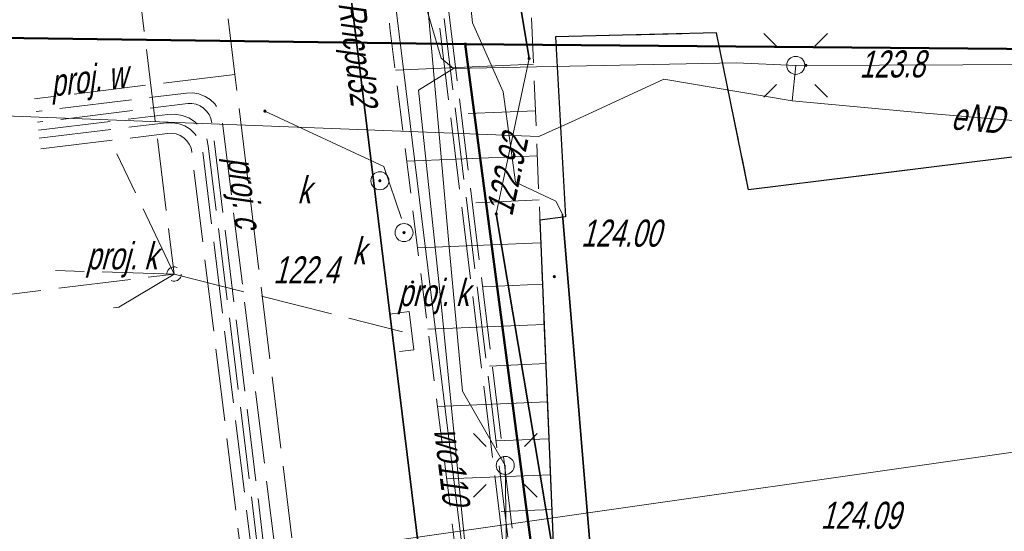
# Model space of a CAD drawing. Extents: x 7463256 to 7464485, y 5957341 to 5958260.
# Tile 13 of 256: x 7463279 to 7463306, y 5957507 to 5957521. Entities that reach past the tile are written whole.
import ezdxf
from ezdxf.enums import TextEntityAlignment as Align

# ---------------------------------------------------------------- set-up
doc = ezdxf.new("R2010")
doc.units = 0
doc.header["$MEASUREMENT"] = 0
for name, pattern in [('1.5_0.5', [2, 1.5, -0.5]), ('218-500', [1, 0.5, -0.5]), ('l219_500', [0]), ('mz1.25_0.5', [1.75, 1.25, -0.5]), ('mz2.0_0.5', [2.5, 2, -0.5])]:
    doc.linetypes.add(name, pattern=pattern)
doc.layers.get('0').update_dxf_attribs({"color": 2, "linetype": 'CONTINUOUS', "lineweight": 5})
for name, color, linetype in [('000 Inne (niezydentyfikowane)', 7, 'CONTINUOUS'), ('203-Punkt załamania granicy działki nie stabilizowany', 7, 'CONTINUOUS'), ('218-Granica użytku', 7, 'CONTINUOUS'), ('219-Linia granicy', 7, 'CONTINUOUS'), ('jezdnia (powierzchnia)', 7, 'CONTINUOUS'), ('krawężnik (linia)', 7, 'CONTINUOUS'), ('latarnia na słupie lub maszcie (punkt)', 7, 'CONTINUOUS'), ('ogrodzenie trwałe (linia)', 7, 'CONTINUOUS'), ('plac (powierzchnia)', 7, 'CONTINUOUS'), ('przewód ciepłowniczy (linia)', 7, 'CONTINUOUS'), ('przewód ciepłowniczy (linia)-Atr1', 7, 'CONTINUOUS'), ('przewód ciepłowniczy - projektowany lub w budowie (linia) - ob. projektowany', 7, 'CONTINUOUS'), ('przewód ciepłowniczy - projektowany lub w budowie (linia) - ob. projektowany-Atr1', 7, 'CONTINUOUS'), ('przewód elektroenergetyczny (linia)', 7, 'CONTINUOUS'), ('przewód elektroenergetyczny (linia)-Atr1', 7, 'CONTINUOUS'), ('przewód elektroenergetyczny - projektowany lub w budowie (linia) - ob. projektowany', 7, 'CONTINUOUS'), ('przewód inny - projektowany lub w budowie (linia) - ob. projektowany', 7, 'CONTINUOUS'), ('przewód kanalizacyjny (linia)', 7, 'CONTINUOUS'), ('przewód kanalizacyjny - projektowany lub w budowie (linia) - ob. projektowany', 7, 'CONTINUOUS'), ('przewód telekomunikacyjny (linia)', 7, 'CONTINUOUS'), ('przewód wodociągowy (linia)', 7, 'CONTINUOUS'), ('przewód wodociągowy (linia)-Atr1', 7, 'CONTINUOUS'), ('przewód wodociągowy - projektowany lub w budowie (linia) - ob. projektowany', 7, 'CONTINUOUS'), ('przewód wodociągowy - projektowany lub w budowie (linia) - ob. projektowany-Atr1', 7, 'CONTINUOUS'), ('punkt o określonej wysokości (sieć elektroenergetyczna)', 7, 'CONTINUOUS'), ('punkt o określonej wysokości (sieć elektroenergetyczna)-Atr2', 7, 'CONTINUOUS'), ('punkt o określonej wysokości (sieć kanalizacyjna)', 7, 'CONTINUOUS'), ('punkt o określonej wysokości (sieć telekomunikacyjna)', 7, 'CONTINUOUS'), ('punkt o określonej wysokości (sieć telekomunikacyjna)-Atr2', 7, 'CONTINUOUS'), ('punkt wysokościowy naturalny', 7, 'CONTINUOUS'), ('punkt wysokościowy naturalny-Atr2', 7, 'CONTINUOUS'), ('punkt wysokościowy sztuczny', 7, 'CONTINUOUS'), ('punkt wysokościowy sztuczny-Atr2', 7, 'CONTINUOUS'), ('rura ochronna - przewód elektroenergetyczny (linia)', 7, 'CONTINUOUS'), ('rura ochronna - przewód telekomunikacyjny (linia)', 7, 'CONTINUOUS'), ('skarpa nieumocniona (powierzchnia)', 7, 'CONTINUOUS'), ('studzienka okrągła - przewód kanalizacyjny (punkt)', 7, 'CONTINUOUS'), ('studzienka okrągła - przewód kanalizacyjny (punkt)-Atr17', 7, 'CONTINUOUS'), ('słup (punkt)', 7, 'CONTINUOUS'), ('urządzenie techniczne projektowane lub w budowie (sieć kanalizacyjna) - powierzchnia - ob. projektowany', 7, 'CONTINUOUS'), ('urządzenie techniczne projektowane lub w budowie (sieć kanalizacyjna) - powierzchnia - ob. projektowany-Atr17', 7, 'CONTINUOUS'), ('urządzenie techniczne projektowane lub w budowie (sieć kanalizacyjna) - punkt - ob. projektowany', 7, 'CONTINUOUS'), ('urządzenie techniczne projektowane lub w budowie (sieć kanalizacyjna) - punkt - ob. projektowany-Atr17', 7, 'CONTINUOUS')]:
    doc.layers.add(name, color=color, linetype=linetype)
doc.styles.get("Standard").update_dxf_attribs({"font": 'txt', "width": 0.75})
doc.linetypes.add('902-500', pattern='A,3.75,0,[1,ksztalty.shx,S=0.5,R=0,X=0,Y=0],3.75', length=7.5)

# ---------------------------------------------------------------- blocks, each defined once
blk = doc.blocks.new('PW01')
at = {"linetype": 'Continuous', "lineweight": 13}
h = blk.add_hatch(color=0, dxfattribs=at)
edge = h.paths.add_edge_path()
edge.add_arc((0, 0), 0.045, 0, 360)
blk = doc.blocks.new('US15')
at = {"color": 0, "linetype": 'Continuous', "lineweight": 13}
blk.add_circle((0, 0), 0.25, dxfattribs=at)
blk = doc.blocks.new('SM04')
at = {"color": 0, "linetype": 'Continuous', "lineweight": 13}
blk.add_circle((0, 0), 0.25, dxfattribs=at)
blk = doc.blocks.new('SM011')
at = {"color": 0, "linetype": 'Continuous', "lineweight": 13}
for p, q in [((-0.53, 0.531), (-0.883, 0.884)), ((0.531, 0.531), (0.884, 0.884)), ((-0.53, -0.53), (-0.883, -0.883)), ((0.531, -0.53), (0.884, -0.883))]:
    blk.add_line(p, q, dxfattribs=at)
blk = doc.blocks.new('PW02')
at = {"linetype": 'Continuous', "lineweight": 13}
h = blk.add_hatch(color=0, dxfattribs=at)
edge = h.paths.add_edge_path()
edge.add_arc((0, 0), 0.045, 0, 360)
blk = doc.blocks.new('US01P')
at = {"color": 0, "linetype": 'Continuous', "lineweight": 13}
for points in [[(0.082, 0.181), (0.072, 0.186), (0.034, 0.197), (-0.006, 0.2), (-0.046, 0.194), (-0.084, 0.182), (-0.118, 0.161), (-0.148, 0.135), (-0.172, 0.103), (-0.189, 0.066), (-0.198, 0.028), (-0.2, -0.001)], [(-0.082, -0.182), (-0.061, -0.191), (-0.022, -0.199), (0.018, -0.199), (0.057, -0.192), (0.094, -0.177), (0.127, -0.155), (0.155, -0.126), (0.177, -0.093), (0.192, -0.056), (0.199, -0.016), (0.2, 0)]]:
    blk.add_lwpolyline(points, dxfattribs=at)
blk = doc.blocks.new('203')
at = {"linetype": 'Continuous', "lineweight": 0}
h = blk.add_hatch(color=0, dxfattribs=at)
edge = h.paths.add_edge_path()
edge.add_arc((0, 0), 0.045, 0, 360)

msp = doc.modelspace()

# ---------------------------------------------------------------- linework, layer by layer
at = {"layer": '000 Inne (niezydentyfikowane)', "color": 7, "linetype": 'Continuous', "lineweight": 13}
for p, q in [((7463292.89, 5957519.82), (7463289.06, 5957519.66)), ((7463292.95, 5957518.53), (7463291.08, 5957518.45)), ((7463293, 5957517.28), (7463289.38, 5957517.13)), ((7463293.05, 5957516.06), (7463291.29, 5957515.98)), ((7463293.1, 5957514.87), (7463289.68, 5957514.73)), ((7463293.14, 5957513.72), (7463291.48, 5957513.65)), ((7463293.19, 5957512.6), (7463289.96, 5957512.47)), ((7463293.24, 5957511.52), (7463291.67, 5957511.45)), ((7463293.28, 5957510.46), (7463290.23, 5957510.33)), ((7463293.32, 5957509.43), (7463291.84, 5957509.37)), ((7463293.36, 5957508.43), (7463290.48, 5957508.32)), ((7463293.4, 5957507.47), (7463292, 5957507.41))]:
    msp.add_line(p, q, dxfattribs=at)
at = {"layer": '218-Granica użytku', "color": 3, "linetype": '218-500', "lineweight": 18, "flags": 128}
for points in [[(7463291, 5957520.38), (7463261.052, 5957520.784)], [(7463293.12, 5957504.24), (7463291, 5957520.38)], [(7463328.54, 5957520.05), (7463291, 5957520.38)]]:
    msp.add_lwpolyline(points, dxfattribs=at)
at = {"layer": '219-Linia granicy', "color": 3, "linetype": 'l219_500', "lineweight": 50, "flags": 128}
for points in [[(7463291, 5957520.38), (7463261.052, 5957520.784)], [(7463328.54, 5957520.05), (7463291, 5957520.38)], [(7463293.12, 5957504.24), (7463291, 5957520.38)]]:
    msp.add_lwpolyline(points, dxfattribs=at)
at = {"layer": 'jezdnia (powierzchnia)', "color": 7, "linetype": '1.5_0.5', "lineweight": 18, "flags": 128}
msp.add_lwpolyline([(7463317.15, 5957348.145), (7463316.98, 5957349.48), (7463316.09, 5957356.08), (7463314.64, 5957367.19), (7463312.31, 5957384.69), (7463310.67, 5957397.23), (7463309.43, 5957406.17), (7463308.8, 5957411.03), (7463306.95, 5957425.69), (7463305.51, 5957436.41), (7463304.26, 5957446.16), (7463304.38, 5957447.86), (7463305.82, 5957457.8), (7463307.03, 5957465.62), (7463307.44, 5957469.04), (7463307.82, 5957471.16), (7463307.71, 5957472.78), (7463307.08, 5957474.42), (7463306.28, 5957475.73), (7463305.44, 5957476.74), (7463304.35, 5957477.51), (7463303.02, 5957477.94), (7463301.78, 5957477.85), (7463293.48, 5957476.69), (7463293.12, 5957475.87), (7463292.56, 5957481.3), (7463293.01, 5957480.62), (7463293.46, 5957480.66), (7463297.18, 5957481.24), (7463299.29, 5957481.6), (7463301.7, 5957482.22), (7463304.23, 5957483.67), (7463305.89, 5957485.29), (7463306.79, 5957486.78), (7463307.25, 5957488.46), (7463307.52, 5957491.77), (7463307.44, 5957494.14), (7463307.2, 5957496.1), (7463306.84, 5957497.89), (7463306.28, 5957499.68), (7463304.95, 5957501.72), (7463303.39, 5957503.29), (7463301.53, 5957504.45), (7463299.2, 5957504.96), (7463293.5, 5957504.96), (7463293.07, 5957515.5), (7463293.78, 5957515.59), (7463293.5, 5957520.58), (7463297.97, 5957520.69), (7463298.86, 5957516.34), (7463313.8, 5957518.19), (7463320.35, 5957513.68), (7463324.83, 5957514.29), (7463326.27, 5957514.95), (7463327.24, 5957515.82), (7463327.78, 5957516.85), (7463328.17, 5957518.13), (7463328.22, 5957519.49), (7463327.98, 5957520.49), (7463334.04, 5957522.29), (7463334.26, 5957521.17), (7463334.47, 5957515.53), (7463334.96, 5957509.14), (7463331.86, 5957508.71), (7463328.98, 5957507.82), (7463326.23, 5957506.61), (7463322.8, 5957504.55), (7463320.49, 5957503.06), (7463317.44, 5957500.73), (7463314.91, 5957498.4), (7463313.52, 5957495), (7463313.56, 5957493.1), (7463314.2, 5957490.79), (7463314.69, 5957489.82), (7463315.66, 5957488.74), (7463317.14, 5957487.49), (7463318.24, 5957486.71), (7463319.58, 5957486.11), (7463320.96, 5957485.64), (7463322.31, 5957485.45), (7463323.85, 5957485.64), (7463350.52, 5957491.84), (7463365.92, 5957495.63), (7463369.89, 5957497.05), (7463375.06, 5957499.48), (7463379.1, 5957502.37), (7463379.18, 5957503.49), (7463388.59, 5957504.66), (7463393.52, 5957467.87), (7463387.09, 5957467.63), (7463385.7, 5957467.02), (7463384.19, 5957464.97), (7463383.43, 5957463.28), (7463383.02, 5957461.27), (7463383.11, 5957459.02), (7463384.02, 5957454.15), (7463384.17, 5957452.74), (7463384.79, 5957451.42), (7463385.69, 5957450.45), (7463386.94, 5957449.82), (7463388.48, 5957449.44), (7463390.22, 5957449.36), (7463392.13, 5957449.46), (7463395.46, 5957449.91), (7463399.79, 5957419.5), (7463393.78, 5957418.91), (7463391.05, 5957417.47), (7463389.36, 5957415.11), (7463389.25, 5957413.55), (7463389.75, 5957410.62), (7463390.28, 5957406.09), (7463390.42, 5957406.11), (7463392.05, 5957393.37), (7463397.04, 5957394.01), (7463400.808, 5957364.642)], dxfattribs=at)
at = {"layer": 'krawężnik (linia)', "color": 7, "linetype": 'Continuous', "lineweight": 25, "flags": 128}
msp.add_lwpolyline([(7463313.8, 5957518.19), (7463298.86, 5957516.34), (7463297.97, 5957520.69), (7463293.5, 5957520.58), (7463293.78, 5957515.59), (7463293.07, 5957515.5), (7463293.5, 5957504.96), (7463299.2, 5957504.96)], dxfattribs=at)
at = {"layer": 'ogrodzenie trwałe (linia)', "color": 7, "linetype": '902-500', "lineweight": 35, "flags": 128}
msp.add_lwpolyline([(7463259.038, 5957539.508), (7463265.53, 5957540.43), (7463276.79, 5957541.87), (7463284.01, 5957542.8), (7463285.55, 5957540.27), (7463288.39, 5957517.12), (7463291.04, 5957495.52), (7463292.47, 5957487.34), (7463293.46, 5957480.66)], dxfattribs=at)
at = {"layer": 'plac (powierzchnia)', "color": 7, "linetype": '1.5_0.5', "lineweight": 18, "flags": 128}
msp.add_lwpolyline([(7463259.037, 5957539.509), (7463265.53, 5957540.43), (7463276.79, 5957541.87), (7463284.01, 5957542.8), (7463285.55, 5957540.27), (7463288.39, 5957517.12), (7463291.04, 5957495.52), (7463291.12, 5957491.47), (7463292.56, 5957481.3), (7463293.12, 5957475.87), (7463297.71, 5957441.33), (7463293.16, 5957440.73), (7463292.03, 5957440.58), (7463278.43, 5957438.81), (7463269.987, 5957437.759)], dxfattribs=at)
at = {"layer": 'przewód ciepłowniczy (linia)', "color": 212, "linetype": 'Continuous', "lineweight": 18, "flags": 128}
msp.add_lwpolyline([(7463291.04, 5957495.52), (7463285.55, 5957540.27), (7463284.01, 5957542.8), (7463265.53, 5957540.43), (7463259.038, 5957539.508)], dxfattribs=at)
at = {"layer": 'przewód ciepłowniczy - projektowany lub w budowie (linia) - ob. projektowany', "color": 212, "linetype": 'mz2.0_0.5', "lineweight": 18, "flags": 128}
for points in [[(7463359.07, 5957395.24), (7463306.85, 5957388.83), (7463306.74, 5957388.83), (7463306.62, 5957388.85), (7463306.51, 5957388.89), (7463306.41, 5957388.95), (7463306.32, 5957389.03), (7463306.26, 5957389.13), (7463306.21, 5957389.24), (7463306.18, 5957389.35), (7463292.99, 5957496.84), (7463292.95, 5957497.02), (7463292.88, 5957497.18), (7463292.77, 5957497.32), (7463292.65, 5957497.44), (7463292.5, 5957497.54), (7463292.33, 5957497.6), (7463292.16, 5957497.63), (7463291.98, 5957497.63), (7463287.47, 5957497.07), (7463287.35, 5957497.07), (7463287.23, 5957497.09), (7463287.12, 5957497.13), (7463287.02, 5957497.2), (7463286.94, 5957497.28), (7463286.87, 5957497.37), (7463286.82, 5957497.48), (7463286.8, 5957497.6), (7463284.26, 5957518.24), (7463284.22, 5957518.41), (7463284.15, 5957518.57), (7463284.05, 5957518.72), (7463283.92, 5957518.84), (7463283.78, 5957518.93), (7463283.61, 5957519), (7463283.44, 5957519.03), (7463283.26, 5957519.02), (7463279.09, 5957518.51)], [(7463359.1, 5957394.94), (7463306.89, 5957388.53), (7463306.71, 5957388.53), (7463306.54, 5957388.56), (7463306.37, 5957388.62), (7463306.23, 5957388.72), (7463306.1, 5957388.84), (7463306, 5957388.98), (7463305.93, 5957389.14), (7463305.89, 5957389.31), (7463292.69, 5957496.81), (7463292.66, 5957496.92), (7463292.61, 5957497.03), (7463292.55, 5957497.13), (7463292.46, 5957497.21), (7463292.36, 5957497.27), (7463292.25, 5957497.31), (7463292.14, 5957497.33), (7463292.02, 5957497.33), (7463287.5, 5957496.78), (7463287.33, 5957496.77), (7463287.15, 5957496.8), (7463286.99, 5957496.86), (7463286.84, 5957496.96), (7463286.71, 5957497.08), (7463286.61, 5957497.23), (7463286.54, 5957497.39), (7463286.5, 5957497.56), (7463283.97, 5957518.2), (7463283.94, 5957518.32), (7463283.89, 5957518.43), (7463283.82, 5957518.52), (7463283.74, 5957518.6), (7463283.64, 5957518.67), (7463283.53, 5957518.71), (7463283.41, 5957518.73), (7463283.3, 5957518.73), (7463279.13, 5957518.21)], [(7463279.18, 5957517.77), (7463282.71, 5957518.2), (7463282.88, 5957518.2), (7463283.06, 5957518.17), (7463283.22, 5957518.11), (7463283.37, 5957518.02), (7463283.5, 5957517.89), (7463283.6, 5957517.75), (7463283.67, 5957517.59), (7463283.71, 5957517.42), (7463286.24, 5957496.77), (7463286.27, 5957496.66), (7463286.32, 5957496.55), (7463286.39, 5957496.45), (7463286.47, 5957496.37), (7463286.57, 5957496.31), (7463286.68, 5957496.27), (7463286.8, 5957496.25), (7463286.91, 5957496.25), (7463291.43, 5957496.8), (7463291.61, 5957496.81), (7463291.78, 5957496.78), (7463291.94, 5957496.71), (7463292.09, 5957496.62), (7463292.22, 5957496.5), (7463292.32, 5957496.35), (7463292.39, 5957496.19), (7463292.43, 5957496.02), (7463305.63, 5957388.53), (7463305.66, 5957388.41), (7463305.7, 5957388.31), (7463305.77, 5957388.21), (7463305.86, 5957388.13), (7463305.96, 5957388.06), (7463306.07, 5957388.02), (7463306.18, 5957388), (7463306.3, 5957388.01), (7463359.16, 5957394.49)], [(7463279.22, 5957517.47), (7463282.74, 5957517.9), (7463282.86, 5957517.91), (7463282.98, 5957517.89), (7463283.09, 5957517.84), (7463283.19, 5957517.78), (7463283.27, 5957517.7), (7463283.34, 5957517.6), (7463283.39, 5957517.5), (7463283.41, 5957517.38), (7463285.95, 5957496.74), (7463285.99, 5957496.56), (7463286.06, 5957496.4), (7463286.16, 5957496.26), (7463286.29, 5957496.14), (7463286.44, 5957496.04), (7463286.6, 5957495.98), (7463286.77, 5957495.95), (7463286.95, 5957495.95), (7463291.47, 5957496.51), (7463291.58, 5957496.51), (7463291.7, 5957496.49), (7463291.81, 5957496.45), (7463291.91, 5957496.38), (7463291.99, 5957496.3), (7463292.06, 5957496.21), (7463292.11, 5957496.1), (7463292.13, 5957495.98), (7463305.33, 5957388.49), (7463305.37, 5957388.32), (7463305.44, 5957388.16), (7463305.54, 5957388.01), (7463305.67, 5957387.89), (7463305.82, 5957387.8), (7463305.99, 5957387.73), (7463306.16, 5957387.7), (7463306.34, 5957387.71), (7463359.2, 5957394.2)]]:
    msp.add_lwpolyline(points, dxfattribs=at)
at = {"layer": 'przewód elektroenergetyczny (linia)', "color": 1, "linetype": 'Continuous', "lineweight": 18, "flags": 128}
for points in [[(7463286.01, 5957543.95), (7463287.68, 5957543.33), (7463288.75, 5957533.66), (7463289.81, 5957523.09), (7463290.57, 5957514.54), (7463290.92, 5957510.75), (7463292.11, 5957508.69), (7463292.14, 5957506.19), (7463292.44, 5957503.75), (7463294.62, 5957502.71), (7463297.78, 5957503.67), (7463306.92, 5957496.64), (7463314.33, 5957496.3), (7463318.06, 5957496.94), (7463318.99, 5957495.78), (7463323.4, 5957495.68)], [(7463290.67, 5957519.7), (7463290.33, 5957519.99), (7463289.56, 5957522.61), (7463288.43, 5957530.22), (7463286.93, 5957539.05), (7463286.01, 5957543.95)], [(7463290.67, 5957519.7), (7463298.52, 5957519.86), (7463300.17, 5957519.79), (7463314.08, 5957519.84), (7463317.74, 5957516.82), (7463320.85, 5957515.94), (7463327.37, 5957518.85), (7463335.01, 5957521.42), (7463335.92, 5957521.44), (7463337.33, 5957521.08), (7463338.07, 5957521.18), (7463344.01, 5957521.95), (7463345.53, 5957522.15), (7463346.36, 5957520.9), (7463350.25, 5957519.46), (7463349.74, 5957520.6), (7463351.65, 5957521.21), (7463355.11, 5957521.15), (7463358.03, 5957521.31), (7463375.55, 5957524.15), (7463377.56, 5957524.92), (7463378.77, 5957525.62), (7463380.59, 5957525.9), (7463380.61, 5957524.29)], [(7463290.81, 5957524.64), (7463291.2, 5957520.97), (7463292.05, 5957519.06), (7463292.39, 5957516.55), (7463293.51, 5957516.02), (7463293.7, 5957515.66), (7463294.64, 5957504.33), (7463295.15, 5957500.98), (7463295.62, 5957495.87), (7463295.97, 5957491.66), (7463296.1, 5957490.22), (7463295.48, 5957489.42), (7463296.69, 5957483.68), (7463297.1, 5957476.72), (7463297.91, 5957469.72), (7463298.47, 5957465.18), (7463300.9, 5957458.35)], [(7463263.833, 5957494.945), (7463263.98, 5957495.2), (7463265.46, 5957497.88), (7463268.28, 5957505.45), (7463271.05, 5957512.85), (7463275.28, 5957516.78), (7463273.83, 5957518.59), (7463277.5, 5957518.42), (7463284.66, 5957518.14), (7463293.04, 5957517.82), (7463294.05, 5957518.27), (7463296.51, 5957519.41), (7463300.07, 5957518.81), (7463303.77, 5957518.46), (7463313.28, 5957517.67), (7463320.72, 5957517.06), (7463323.75, 5957515.5), (7463328.87, 5957516.28), (7463337.54, 5957517.96), (7463350.25, 5957519.46), (7463356.75, 5957520.49), (7463366.81, 5957521.85)], [(7463290.67, 5957519.7), (7463289.7, 5957519.1), (7463290.33, 5957513.17), (7463290.98, 5957506.64), (7463291.79, 5957499.08), (7463292.25, 5957496.06), (7463292.94, 5957492.13), (7463293.39, 5957489.2), (7463295.48, 5957489.42), (7463305.58, 5957489.25), (7463316.46, 5957489.79), (7463318.88, 5957487.42), (7463320.5, 5957486.66), (7463322.09, 5957486.71), (7463325.29, 5957487.21), (7463330, 5957488.03), (7463336.44, 5957489.53), (7463342.77, 5957491.36), (7463348.46, 5957492.46), (7463354.66, 5957493.8), (7463358.34, 5957494.89), (7463364.32, 5957498.49), (7463365.67, 5957497.24)], [(7463300.07, 5957518.81), (7463300.17, 5957519.79)], [(7463300.07, 5957518.81), (7463300.17, 5957519.79)]]:
    msp.add_lwpolyline(points, dxfattribs=at)
at = {"layer": 'przewód elektroenergetyczny - projektowany lub w budowie (linia) - ob. projektowany', "color": 1, "linetype": 'mz2.0_0.5', "lineweight": 18, "flags": 128}
for points in [[(7463277.25, 5957533.55), (7463278.34, 5957533.68), (7463289.87, 5957526.76), (7463292.63, 5957504.28), (7463293.13, 5957503.89), (7463297.12, 5957471.36), (7463342.31, 5957476.91), (7463342.65, 5957474.11)], [(7463277.26, 5957533.4), (7463278.31, 5957533.53), (7463289.73, 5957526.67), (7463292.49, 5957504.2), (7463292.99, 5957503.81), (7463296.99, 5957471.19), (7463342.18, 5957476.74), (7463342.5, 5957474.09)], [(7463277.28, 5957533.25), (7463278.27, 5957533.37), (7463289.59, 5957526.58), (7463290.19, 5957521.65), (7463292.14, 5957505.77), (7463292.34, 5957504.12), (7463292.85, 5957503.73), (7463294.05, 5957493.92), (7463295.39, 5957483), (7463297.71, 5957464.14), (7463299.42, 5957450.18), (7463296.24, 5957449.79), (7463284.33, 5957448.33), (7463272.42, 5957446.87), (7463269.051, 5957446.455)]]:
    msp.add_lwpolyline(points, dxfattribs=at)
at = {"layer": 'przewód inny - projektowany lub w budowie (linia) - ob. projektowany', "color": 7, "linetype": 'mz2.0_0.5', "lineweight": 18, "flags": 128}
msp.add_lwpolyline([(7463279.16, 5957517.99), (7463282.75, 5957518.43), (7463282.95, 5957518.44), (7463283.14, 5957518.4), (7463283.33, 5957518.33), (7463283.49, 5957518.23), (7463283.63, 5957518.09), (7463283.75, 5957517.93), (7463283.83, 5957517.75), (7463283.87, 5957517.56), (7463286.34, 5957497.41), (7463286.38, 5957497.22), (7463286.46, 5957497.04), (7463286.58, 5957496.88), (7463286.72, 5957496.75), (7463286.88, 5957496.64), (7463287.07, 5957496.57), (7463287.26, 5957496.54), (7463287.46, 5957496.54), (7463291.48, 5957497.04), (7463291.67, 5957497.04), (7463291.87, 5957497.01), (7463292.05, 5957496.94), (7463292.21, 5957496.83), (7463292.36, 5957496.7), (7463292.47, 5957496.54), (7463292.55, 5957496.36), (7463292.59, 5957496.17), (7463295.77, 5957470.29), (7463323.71, 5957473.72), (7463323.83, 5957472.75)], dxfattribs=at)
at = {"layer": 'przewód kanalizacyjny (linia)', "color": 34, "linetype": 'Continuous', "lineweight": 18, "flags": 128}
for points in [[(7463285.44, 5957518.52), (7463288.74, 5957516.98), (7463289.23, 5957515.54)], [(7463324.01, 5957485.89), (7463312.95, 5957483.57), (7463311.73, 5957494.79), (7463310.28, 5957509.64), (7463288.65, 5957506.55), (7463276.33, 5957504.7)]]:
    msp.add_lwpolyline(points, dxfattribs=at)
at = {"layer": 'przewód kanalizacyjny - projektowany lub w budowie (linia) - ob. projektowany', "color": 34, "linetype": 'mz2.0_0.5', "lineweight": 18, "flags": 128}
for points in [[(7463259.008, 5957539.778), (7463267.56, 5957539.57), (7463279.82, 5957539.27), (7463280.91, 5957530.37), (7463282.92, 5957514), (7463271.9, 5957512.64), (7463262.059, 5957511.43)], [(7463282.92, 5957514), (7463281.33, 5957517.34)], [(7463282.92, 5957514), (7463279.63, 5957514.1)], [(7463282.92, 5957514), (7463281.39, 5957513.08), (7463281.24, 5957513.06)], [(7463282.92, 5957514), (7463289.26, 5957512.4)]]:
    msp.add_lwpolyline(points, dxfattribs=at)
at = {"layer": 'przewód telekomunikacyjny (linia)', "color": 30, "linetype": 'Continuous', "lineweight": 18, "flags": 128}
for points in [[(7463258.328, 5957546.105), (7463271.85, 5957548.3), (7463282.42, 5957549.31), (7463290.53, 5957548), (7463290.82, 5957531.76), (7463292.77, 5957519.98), (7463291.86, 5957515.67), (7463293.85, 5957503.86), (7463295.85, 5957498.02), (7463295.91, 5957497.44), (7463295.99, 5957496.82), (7463297.13, 5957489.27), (7463296.31, 5957484.77), (7463297.17, 5957475.66), (7463301.12, 5957450.93)], [(7463259.038, 5957539.508), (7463265.53, 5957540.43), (7463284.01, 5957542.8), (7463285.55, 5957540.27), (7463290.72, 5957498.11)]]:
    msp.add_lwpolyline(points, dxfattribs=at)
at = {"layer": 'przewód wodociągowy (linia)', "color": 5, "linetype": 'Continuous', "lineweight": 18, "flags": 128}
msp.add_lwpolyline([(7463258.81, 5957542.87), (7463285.99, 5957546.51), (7463291.65, 5957500.39)], dxfattribs=at)
at = {"layer": 'przewód wodociągowy - projektowany lub w budowie (linia) - ob. projektowany', "color": 5, "linetype": 'mz2.0_0.5', "lineweight": 18, "flags": 128}
for points in [[(7463281.37, 5957545.89), (7463284.61, 5957519.54), (7463286.76, 5957502.02), (7463287.25, 5957502.08), (7463293.9, 5957502.9), (7463294.67, 5957496.66)], [(7463284.61, 5957519.54), (7463279.05, 5957518.86)]]:
    msp.add_lwpolyline(points, dxfattribs=at)
at = {"layer": 'rura ochronna - przewód elektroenergetyczny (linia)', "color": 1, "linetype": 'Continuous', "lineweight": 35, "flags": 128}
msp.add_lwpolyline([(7463294.64, 5957504.33), (7463293.7, 5957515.66)], dxfattribs=at)
at = {"layer": 'rura ochronna - przewód telekomunikacyjny (linia)', "color": 30, "linetype": 'Continuous', "lineweight": 35, "flags": 128}
for points in [[(7463292.77, 5957519.98), (7463290.82, 5957531.76)], [(7463293.85, 5957503.86), (7463291.86, 5957515.67)]]:
    msp.add_lwpolyline(points, dxfattribs=at)
at = {"layer": 'skarpa nieumocniona (powierzchnia)', "color": 7, "linetype": 'mz1.25_0.5', "lineweight": 18, "flags": 128}
msp.add_lwpolyline([(7463284.46, 5957547.89), (7463289.02, 5957547.93), (7463291.6, 5957547.04), (7463291.97, 5957542.13), (7463293.52, 5957504.64), (7463294.87, 5957480.88), (7463293.95, 5957480.74), (7463288.91, 5957520.83), (7463286.32, 5957541.83), (7463284.44, 5957543.17), (7463258.91, 5957540.68), (7463258.46, 5957544.89), (7463272.57, 5957548.02)], close=True, dxfattribs=at)
at = {"layer": 'urządzenie techniczne projektowane lub w budowie (sieć kanalizacyjna) - powierzchnia - ob. projektowany', "color": 34, "linetype": 'mz2.0_0.5', "lineweight": 18, "flags": 128}
msp.add_lwpolyline([(7463288.91, 5957512.89), (7463289.44, 5957512.96), (7463289.57, 5957511.9), (7463289.04, 5957511.83)], close=True, dxfattribs=at)

# ---------------------------------------------------------------- block references
at = {"layer": '203-Punkt załamania granicy działki nie stabilizowany', "color": 3, "linetype": 'Continuous', "lineweight": 18}
msp.add_blockref('203', (7463291, 5957520.38), dxfattribs=at)
at = {"layer": 'latarnia na słupie lub maszcie (punkt)', "color": 7, "linetype": 'Continuous', "lineweight": 18}
for p in [(7463300.17, 5957519.79), (7463292.11, 5957508.69)]:
    msp.add_blockref('SM011', p, dxfattribs=at)
at = {"layer": 'punkt o określonej wysokości (sieć elektroenergetyczna)', "color": 1, "linetype": 'Continuous', "lineweight": 13, "rotation": 0.206}
msp.add_blockref('PW01', (7463300.45, 5957519.79), dxfattribs=at)
at = {"layer": 'punkt o określonej wysokości (sieć kanalizacyjna)', "color": 34, "linetype": 'Continuous', "lineweight": 13}
for p in [(7463285.44, 5957518.52), (7463288.63, 5957516.59), (7463289.3, 5957515.15)]:
    msp.add_blockref('PW01', p, dxfattribs=at)
at = {"layer": 'punkt o określonej wysokości (sieć telekomunikacyjna)', "color": 30, "linetype": 'Continuous', "lineweight": 13}
for p in [(7463292.77, 5957519.98), (7463291.86, 5957515.67)]:
    msp.add_blockref('PW01', p, dxfattribs=at)
at = {"layer": 'punkt wysokościowy naturalny', "color": 7, "linetype": 'Continuous', "lineweight": 13}
msp.add_blockref('PW01', (7463289.54, 5957513.78), dxfattribs=at)
at = {"layer": 'punkt wysokościowy sztuczny', "color": 7, "linetype": 'Continuous', "lineweight": 13}
msp.add_blockref('PW02', (7463293.47, 5957513.93), dxfattribs=at)
at = {"layer": 'studzienka okrągła - przewód kanalizacyjny (punkt)', "color": 34, "linetype": 'Continuous', "lineweight": 18}
for p in [(7463288.63, 5957516.59), (7463289.3, 5957515.15)]:
    msp.add_blockref('US15', p, dxfattribs=at)
at = {"layer": 'słup (punkt)', "color": 7, "linetype": 'Continuous', "lineweight": 18}
for p, rotation in [((7463300.17, 5957519.79), 177.39), ((7463292.11, 5957508.69), 277.42)]:
    msp.add_blockref('SM04', p, dxfattribs=dict(at, rotation=rotation))
at = {"layer": 'urządzenie techniczne projektowane lub w budowie (sieć kanalizacyjna) - punkt - ob. projektowany', "color": 34, "linetype": 'Continuous', "lineweight": 18}
msp.add_blockref('US01P', (7463282.92, 5957514), dxfattribs=at)

# ---------------------------------------------------------------- texts
at = {"layer": 'przewód ciepłowniczy (linia)-Atr1', "color": 212, "oblique": 15, "width": 0.72}
msp.add_text('Rncpd32', height=0.75, rotation=-83.006, dxfattribs=at).set_placement((7463287.85, 5957521.56), align=Align.MIDDLE_LEFT)
at = {"layer": 'przewód ciepłowniczy - projektowany lub w budowie (linia) - ob. projektowany-Atr1', "color": 212, "oblique": 15, "width": 0.72}
msp.add_text('proj. c', height=0.75, rotation=277.015, dxfattribs=at).set_placement((7463284.39, 5957517.21))
at = {"layer": 'przewód elektroenergetyczny (linia)-Atr1', "color": 1, "oblique": 15, "width": 0.72}
msp.add_text('eND', height=0.75, rotation=354.87, dxfattribs=at).set_placement((7463304.46, 5957518.02))
at = {"layer": 'przewód wodociągowy (linia)-Atr1', "color": 5, "oblique": 15, "width": 0.72}
msp.add_text('wo110', height=0.75, rotation=276.996, dxfattribs=at).set_placement((7463290.5, 5957509.74), align=Align.MIDDLE_LEFT)
at = {"layer": 'przewód wodociągowy - projektowany lub w budowie (linia) - ob. projektowany-Atr1', "color": 5, "oblique": 15, "width": 0.72}
msp.add_text('proj. w', height=0.75, rotation=6.972, dxfattribs=at).set_placement((7463279.53, 5957518.92))
at = {"layer": 'punkt o określonej wysokości (sieć elektroenergetyczna)-Atr2', "color": 1, "oblique": 15, "width": 0.72}
msp.add_text('123.8', height=0.75, rotation=0.21, dxfattribs=at).set_placement((7463301.94, 5957519.45))
at = {"layer": 'punkt o określonej wysokości (sieć telekomunikacyjna)-Atr2', "color": 30, "oblique": 15, "width": 0.72}
msp.add_text('122.92', height=0.75, rotation=78.08, dxfattribs=at).set_placement((7463292.3, 5957515.58))
msp.add_text('124.09', height=0.75, dxfattribs=at).set_placement((7463300.86, 5957506.708), align=Align.BOTTOM_LEFT)
at = {"layer": 'punkt wysokościowy naturalny-Atr2', "color": 7, "oblique": 15, "width": 0.72}
msp.add_text('122.4', height=0.75, dxfattribs=at).set_placement((7463285.67, 5957513.74))
at = {"layer": 'punkt wysokościowy sztuczny-Atr2', "color": 7, "oblique": 15, "width": 0.72}
msp.add_text('124.00', height=0.75, dxfattribs=at).set_placement((7463294.21, 5957514.76))
at = {"layer": 'studzienka okrągła - przewód kanalizacyjny (punkt)-Atr17', "color": 34, "oblique": 15, "width": 0.72}
for p in [(7463286.34, 5957515.96), (7463287.86, 5957514.27)]:
    msp.add_text('k', height=0.75, dxfattribs=at).set_placement(p)
at = {"layer": 'urządzenie techniczne projektowane lub w budowie (sieć kanalizacyjna) - powierzchnia - ob. projektowany-Atr17', "color": 34, "oblique": 15, "width": 0.72}
msp.add_text('proj. k', height=0.75, dxfattribs=at).set_placement((7463289.13, 5957513.11))
at = {"layer": 'urządzenie techniczne projektowane lub w budowie (sieć kanalizacyjna) - punkt - ob. projektowany-Atr17', "color": 34, "oblique": 15, "width": 0.72}
msp.add_text('proj. k', height=0.75, dxfattribs=at).set_placement((7463280.48, 5957514.13))

doc.saveas('drawing.dxf')
